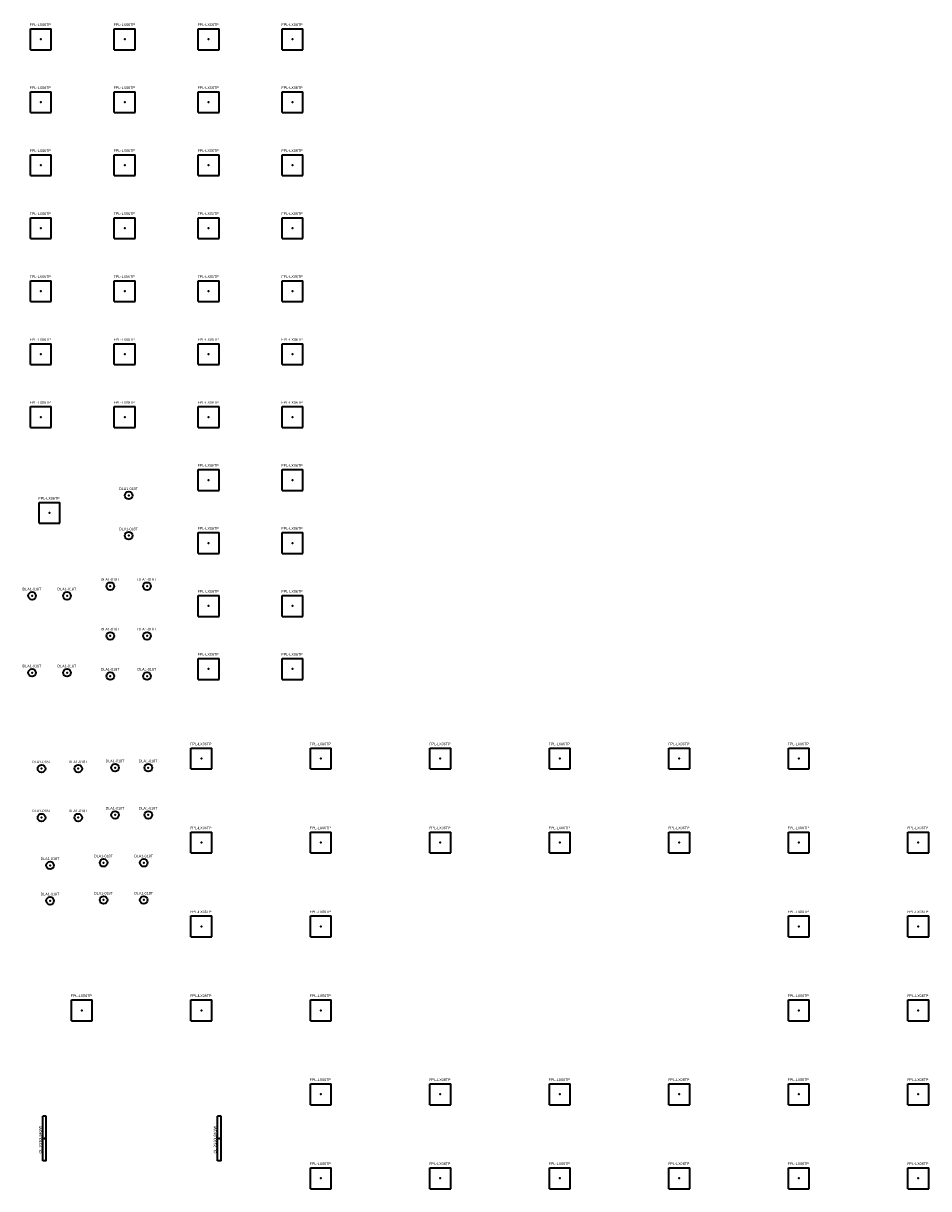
# Model space of a CAD drawing. Header units: millimetres. Extents: x 890656 to 1318430, y -176164 to -124367.
# Tile 6 of 10: x 1061850 to 1087745, y -175019 to -141705. Entities that reach past the tile are written whole.
import ezdxf
from ezdxf.enums import TextEntityAlignment as Align

# ---------------------------------------------------------------- set-up
doc = ezdxf.new("R2010")
doc.units = ezdxf.units.MM
for name, color, linetype, lineweight in [('BuildingDesign - Svítidla', 150, 'Continuous', 35), ('QL popis', 150, 'Continuous', 35), ('QL svítidla', 150, 'Continuous', 35)]:
    doc.layers.add(name, color=color, linetype=linetype, lineweight=lineweight)
doc.styles.get("Standard").update_dxf_attribs({"font": 'arial.ttf'})

# ---------------------------------------------------------------- blocks, each defined once
blk = doc.blocks.new('RECTANGLE')
at = {"layer": 'QL svítidla', "linetype": 'Continuous'}
for p, q in [((-5, 5), (5, 5)), ((-5, -5), (5, -5))]:
    blk.add_line(p, q, dxfattribs=at)
at = {"layer": 'QL svítidla'}
for p, q in [((-5, -5), (-5, 5)), ((5, -5), (5, 5))]:
    blk.add_line(p, q, dxfattribs=at)
blk.add_point((0, 0), dxfattribs=at)
at = {"layer": 'QL popis', "flags": 8}
blk.add_attdef('POPIS', text='', height=1, dxfattribs=at).set_placement((-0.25, 6), align=Align.BOTTOM_CENTER)
at = {"layer": 'QL popis', "linetype": 'Continuous', "flags": 1}
blk.add_attdef('SVITIDLO', (0, 0), '', height=2, dxfattribs=at)
blk = doc.blocks.new('CIRCLE')
at = {"layer": 'QL svítidla'}
blk.add_circle((0, 0), 5, dxfattribs=at)
blk.add_point((0, 0), dxfattribs=at)
at = {"layer": 'QL popis', "flags": 8}
blk.add_attdef('POPIS', text='', height=1, dxfattribs=at).set_placement((-0.25, 6), align=Align.BOTTOM_CENTER)
at = {"layer": 'QL popis', "linetype": 'Continuous', "flags": 1}
blk.add_attdef('SVITIDLO', (0, 0), '', height=2, dxfattribs=at)

msp = doc.modelspace()

# ---------------------------------------------------------------- block references
at = {"layer": 'BuildingDesign - Svítidla'}
ref = msp.add_blockref('RECTANGLE', (1062351, -142161, 3750), dxfattribs=dict(at, xscale=59.5, yscale=59.5))
ref.add_attrib('POPIS', 'FPL-LX06TP', dxfattribs={"layer": 'QL popis', "height": 75, "flags": 8}).set_placement((1062336, -141804, 3750), align=Align.BOTTOM_CENTER)
ref = msp.add_blockref('RECTANGLE', (1064751, -142161, 3750), dxfattribs=dict(at, xscale=59.5, yscale=59.5))
ref.add_attrib('POPIS', 'FPL-LX06TP', dxfattribs={"layer": 'QL popis', "height": 75, "flags": 8}).set_placement((1064736, -141804, 3750), align=Align.BOTTOM_CENTER)
ref = msp.add_blockref('RECTANGLE', (1067151, -142161, 3750), dxfattribs=dict(at, xscale=59.5, yscale=59.5))
ref.add_attrib('POPIS', 'FPL-LX06TP', dxfattribs={"layer": 'QL popis', "height": 75, "flags": 8}).set_placement((1067136, -141804, 3750), align=Align.BOTTOM_CENTER)
ref = msp.add_blockref('RECTANGLE', (1069551, -142161, 3750), dxfattribs=dict(at, xscale=59.5, yscale=59.5))
ref.add_attrib('POPIS', 'FPL-LX06TP', dxfattribs={"layer": 'QL popis', "height": 75, "flags": 8}).set_placement((1069536, -141804, 3750), align=Align.BOTTOM_CENTER)
ref = msp.add_blockref('RECTANGLE', (1062351, -143961, 3750), dxfattribs=dict(at, xscale=59.5, yscale=59.5))
ref.add_attrib('POPIS', 'FPL-LX06TP', dxfattribs={"layer": 'QL popis', "height": 75, "flags": 8}).set_placement((1062336, -143604, 3750), align=Align.BOTTOM_CENTER)
ref = msp.add_blockref('RECTANGLE', (1064751, -143961, 3750), dxfattribs=dict(at, xscale=59.5, yscale=59.5))
ref.add_attrib('POPIS', 'FPL-LX06TP', dxfattribs={"layer": 'QL popis', "height": 75, "flags": 8}).set_placement((1064736, -143604, 3750), align=Align.BOTTOM_CENTER)
ref = msp.add_blockref('RECTANGLE', (1067151, -143961, 3750), dxfattribs=dict(at, xscale=59.5, yscale=59.5))
ref.add_attrib('POPIS', 'FPL-LX06TP', dxfattribs={"layer": 'QL popis', "height": 75, "flags": 8}).set_placement((1067136, -143604, 3750), align=Align.BOTTOM_CENTER)
ref = msp.add_blockref('RECTANGLE', (1069551, -143961, 3750), dxfattribs=dict(at, xscale=59.5, yscale=59.5))
ref.add_attrib('POPIS', 'FPL-LX06TP', dxfattribs={"layer": 'QL popis', "height": 75, "flags": 8}).set_placement((1069536, -143604, 3750), align=Align.BOTTOM_CENTER)
ref = msp.add_blockref('RECTANGLE', (1062351, -145761, 3750), dxfattribs=dict(at, xscale=59.5, yscale=59.5))
ref.add_attrib('POPIS', 'FPL-LX06TP', dxfattribs={"layer": 'QL popis', "height": 75, "flags": 8}).set_placement((1062336, -145404, 3750), align=Align.BOTTOM_CENTER)
ref = msp.add_blockref('RECTANGLE', (1064751, -145761, 3750), dxfattribs=dict(at, xscale=59.5, yscale=59.5))
ref.add_attrib('POPIS', 'FPL-LX06TP', dxfattribs={"layer": 'QL popis', "height": 75, "flags": 8}).set_placement((1064736, -145404, 3750), align=Align.BOTTOM_CENTER)
ref = msp.add_blockref('RECTANGLE', (1067151, -145761, 3750), dxfattribs=dict(at, xscale=59.5, yscale=59.5))
ref.add_attrib('POPIS', 'FPL-LX06TP', dxfattribs={"layer": 'QL popis', "height": 75, "flags": 8}).set_placement((1067136, -145404, 3750), align=Align.BOTTOM_CENTER)
ref = msp.add_blockref('RECTANGLE', (1069551, -145761, 3750), dxfattribs=dict(at, xscale=59.5, yscale=59.5))
ref.add_attrib('POPIS', 'FPL-LX06TP', dxfattribs={"layer": 'QL popis', "height": 75, "flags": 8}).set_placement((1069536, -145404, 3750), align=Align.BOTTOM_CENTER)
ref = msp.add_blockref('RECTANGLE', (1062351, -147561, 3750), dxfattribs=dict(at, xscale=59.5, yscale=59.5))
ref.add_attrib('POPIS', 'FPL-LX06TP', dxfattribs={"layer": 'QL popis', "height": 75, "flags": 8}).set_placement((1062336, -147204, 3750), align=Align.BOTTOM_CENTER)
ref = msp.add_blockref('RECTANGLE', (1064751, -147561, 3750), dxfattribs=dict(at, xscale=59.5, yscale=59.5))
ref.add_attrib('POPIS', 'FPL-LX06TP', dxfattribs={"layer": 'QL popis', "height": 75, "flags": 8}).set_placement((1064736, -147204, 3750), align=Align.BOTTOM_CENTER)
ref = msp.add_blockref('RECTANGLE', (1067151, -147561, 3750), dxfattribs=dict(at, xscale=59.5, yscale=59.5))
ref.add_attrib('POPIS', 'FPL-LX06TP', dxfattribs={"layer": 'QL popis', "height": 75, "flags": 8}).set_placement((1067136, -147204, 3750), align=Align.BOTTOM_CENTER)
ref = msp.add_blockref('RECTANGLE', (1069551, -147561, 3750), dxfattribs=dict(at, xscale=59.5, yscale=59.5))
ref.add_attrib('POPIS', 'FPL-LX06TP', dxfattribs={"layer": 'QL popis', "height": 75, "flags": 8}).set_placement((1069536, -147204, 3750), align=Align.BOTTOM_CENTER)
ref = msp.add_blockref('RECTANGLE', (1062351, -149361, 3750), dxfattribs=dict(at, xscale=59.5, yscale=59.5))
ref.add_attrib('POPIS', 'FPL-LX06TP', dxfattribs={"layer": 'QL popis', "height": 75, "flags": 8}).set_placement((1062336, -149004, 3750), align=Align.BOTTOM_CENTER)
ref = msp.add_blockref('RECTANGLE', (1064751, -149361, 3750), dxfattribs=dict(at, xscale=59.5, yscale=59.5))
ref.add_attrib('POPIS', 'FPL-LX06TP', dxfattribs={"layer": 'QL popis', "height": 75, "flags": 8}).set_placement((1064736, -149004, 3750), align=Align.BOTTOM_CENTER)
ref = msp.add_blockref('RECTANGLE', (1067151, -149361, 3750), dxfattribs=dict(at, xscale=59.5, yscale=59.5))
ref.add_attrib('POPIS', 'FPL-LX06TP', dxfattribs={"layer": 'QL popis', "height": 75, "flags": 8}).set_placement((1067136, -149004, 3750), align=Align.BOTTOM_CENTER)
ref = msp.add_blockref('RECTANGLE', (1069551, -149361, 3750), dxfattribs=dict(at, xscale=59.5, yscale=59.5))
ref.add_attrib('POPIS', 'FPL-LX06TP', dxfattribs={"layer": 'QL popis', "height": 75, "flags": 8}).set_placement((1069536, -149004, 3750), align=Align.BOTTOM_CENTER)
ref = msp.add_blockref('RECTANGLE', (1062351, -151161, 3750), dxfattribs=dict(at, xscale=59.5, yscale=59.5))
ref.add_attrib('POPIS', 'FPL-LX06TP', dxfattribs={"layer": 'QL popis', "height": 75, "flags": 8}).set_placement((1062336, -150804, 3750), align=Align.BOTTOM_CENTER)
ref = msp.add_blockref('RECTANGLE', (1064751, -151161, 3750), dxfattribs=dict(at, xscale=59.5, yscale=59.5))
ref.add_attrib('POPIS', 'FPL-LX06TP', dxfattribs={"layer": 'QL popis', "height": 75, "flags": 8}).set_placement((1064736, -150804, 3750), align=Align.BOTTOM_CENTER)
ref = msp.add_blockref('RECTANGLE', (1067151, -151161, 3750), dxfattribs=dict(at, xscale=59.5, yscale=59.5))
ref.add_attrib('POPIS', 'FPL-LX06TP', dxfattribs={"layer": 'QL popis', "height": 75, "flags": 8}).set_placement((1067136, -150804, 3750), align=Align.BOTTOM_CENTER)
ref = msp.add_blockref('RECTANGLE', (1069551, -151161, 3750), dxfattribs=dict(at, xscale=59.5, yscale=59.5))
ref.add_attrib('POPIS', 'FPL-LX06TP', dxfattribs={"layer": 'QL popis', "height": 75, "flags": 8}).set_placement((1069536, -150804, 3750), align=Align.BOTTOM_CENTER)
ref = msp.add_blockref('RECTANGLE', (1062351, -152961, 3750), dxfattribs=dict(at, xscale=59.5, yscale=59.5))
ref.add_attrib('POPIS', 'FPL-LX06TP', dxfattribs={"layer": 'QL popis', "height": 75, "flags": 8}).set_placement((1062336, -152604, 3750), align=Align.BOTTOM_CENTER)
ref = msp.add_blockref('RECTANGLE', (1064751, -152961, 3750), dxfattribs=dict(at, xscale=59.5, yscale=59.5))
ref.add_attrib('POPIS', 'FPL-LX06TP', dxfattribs={"layer": 'QL popis', "height": 75, "flags": 8}).set_placement((1064736, -152604, 3750), align=Align.BOTTOM_CENTER)
ref = msp.add_blockref('RECTANGLE', (1067151, -152961, 3750), dxfattribs=dict(at, xscale=59.5, yscale=59.5))
ref.add_attrib('POPIS', 'FPL-LX06TP', dxfattribs={"layer": 'QL popis', "height": 75, "flags": 8}).set_placement((1067136, -152604, 3750), align=Align.BOTTOM_CENTER)
ref = msp.add_blockref('RECTANGLE', (1069551, -152961, 3750), dxfattribs=dict(at, xscale=59.5, yscale=59.5))
ref.add_attrib('POPIS', 'FPL-LX06TP', dxfattribs={"layer": 'QL popis', "height": 75, "flags": 8}).set_placement((1069536, -152604, 3750), align=Align.BOTTOM_CENTER)
ref = msp.add_blockref('RECTANGLE', (1067151, -154761, 3750), dxfattribs=dict(at, xscale=59.5, yscale=59.5))
ref.add_attrib('POPIS', 'FPL-LX06TP', dxfattribs={"layer": 'QL popis', "height": 75, "flags": 8}).set_placement((1067136, -154404, 3750), align=Align.BOTTOM_CENTER)
ref = msp.add_blockref('RECTANGLE', (1069551, -154761, 3750), dxfattribs=dict(at, xscale=59.5, yscale=59.5))
ref.add_attrib('POPIS', 'FPL-LX06TP', dxfattribs={"layer": 'QL popis', "height": 75, "flags": 8}).set_placement((1069536, -154404, 3750), align=Align.BOTTOM_CENTER)
ref = msp.add_blockref('CIRCLE', (1064864, -155201, 3450), dxfattribs=dict(at, xscale=22, yscale=22))
ref.add_attrib('POPIS', 'DLA1-018T', dxfattribs={"layer": 'QL popis', "height": 75, "flags": 8}).set_placement((1064858, -155069, 3450), align=Align.BOTTOM_CENTER)
ref = msp.add_blockref('RECTANGLE', (1062601, -155701, 3450), dxfattribs=dict(at, xscale=59.5, yscale=59.5))
ref.add_attrib('POPIS', 'FPL-LX06TP', dxfattribs={"layer": 'QL popis', "height": 75, "flags": 8}).set_placement((1062586, -155344, 3450), align=Align.BOTTOM_CENTER)
ref = msp.add_blockref('CIRCLE', (1064864, -156351, 3450), dxfattribs=dict(at, xscale=22, yscale=22))
ref.add_attrib('POPIS', 'DLA1-018T', dxfattribs={"layer": 'QL popis', "height": 75, "flags": 8}).set_placement((1064858, -156219, 3450), align=Align.BOTTOM_CENTER)
ref = msp.add_blockref('RECTANGLE', (1067151, -156561, 3750), dxfattribs=dict(at, xscale=59.5, yscale=59.5))
ref.add_attrib('POPIS', 'FPL-LX06TP', dxfattribs={"layer": 'QL popis', "height": 75, "flags": 8}).set_placement((1067136, -156204, 3750), align=Align.BOTTOM_CENTER)
ref = msp.add_blockref('RECTANGLE', (1069551, -156561, 3750), dxfattribs=dict(at, xscale=59.5, yscale=59.5))
ref.add_attrib('POPIS', 'FPL-LX06TP', dxfattribs={"layer": 'QL popis', "height": 75, "flags": 8}).set_placement((1069536, -156204, 3750), align=Align.BOTTOM_CENTER)
ref = msp.add_blockref('CIRCLE', (1064339, -157796, 3450), dxfattribs=dict(at, xscale=22, yscale=22))
ref.add_attrib('POPIS', 'DLA1-018T', dxfattribs={"layer": 'QL popis', "height": 75, "flags": 8}).set_placement((1064333, -157664, 3450), align=Align.BOTTOM_CENTER)
ref = msp.add_blockref('CIRCLE', (1065389, -157796, 3450), dxfattribs=dict(at, xscale=22, yscale=22))
ref.add_attrib('POPIS', 'DLA1-018T', dxfattribs={"layer": 'QL popis', "height": 75, "flags": 8}).set_placement((1065383, -157664, 3450), align=Align.BOTTOM_CENTER)
ref = msp.add_blockref('CIRCLE', (1062101, -158071, 3450), dxfattribs=dict(at, xscale=22, yscale=22))
ref.add_attrib('POPIS', 'DLA1-018T', dxfattribs={"layer": 'QL popis', "height": 75, "flags": 8}).set_placement((1062096, -157939, 3450), align=Align.BOTTOM_CENTER)
ref = msp.add_blockref('CIRCLE', (1063101, -158071, 3450), dxfattribs=dict(at, xscale=22, yscale=22))
ref.add_attrib('POPIS', 'DLA1-018T', dxfattribs={"layer": 'QL popis', "height": 75, "flags": 8}).set_placement((1063096, -157939, 3450), align=Align.BOTTOM_CENTER)
ref = msp.add_blockref('RECTANGLE', (1067151, -158361, 3750), dxfattribs=dict(at, xscale=59.5, yscale=59.5))
ref.add_attrib('POPIS', 'FPL-LX06TP', dxfattribs={"layer": 'QL popis', "height": 75, "flags": 8}).set_placement((1067136, -158004, 3750), align=Align.BOTTOM_CENTER)
ref = msp.add_blockref('RECTANGLE', (1069551, -158361, 3750), dxfattribs=dict(at, xscale=59.5, yscale=59.5))
ref.add_attrib('POPIS', 'FPL-LX06TP', dxfattribs={"layer": 'QL popis', "height": 75, "flags": 8}).set_placement((1069536, -158004, 3750), align=Align.BOTTOM_CENTER)
ref = msp.add_blockref('CIRCLE', (1064339, -159216, 3450), dxfattribs=dict(at, xscale=22, yscale=22))
ref.add_attrib('POPIS', 'DLA1-018T', dxfattribs={"layer": 'QL popis', "height": 75, "flags": 8}).set_placement((1064333, -159084, 3450), align=Align.BOTTOM_CENTER)
ref = msp.add_blockref('CIRCLE', (1065389, -159216, 3450), dxfattribs=dict(at, xscale=22, yscale=22))
ref.add_attrib('POPIS', 'DLA1-018T', dxfattribs={"layer": 'QL popis', "height": 75, "flags": 8}).set_placement((1065383, -159084, 3450), align=Align.BOTTOM_CENTER)
ref = msp.add_blockref('RECTANGLE', (1067151, -160161, 3750), dxfattribs=dict(at, xscale=59.5, yscale=59.5))
ref.add_attrib('POPIS', 'FPL-LX06TP', dxfattribs={"layer": 'QL popis', "height": 75, "flags": 8}).set_placement((1067136, -159804, 3750), align=Align.BOTTOM_CENTER)
ref = msp.add_blockref('RECTANGLE', (1069551, -160161, 3750), dxfattribs=dict(at, xscale=59.5, yscale=59.5))
ref.add_attrib('POPIS', 'FPL-LX06TP', dxfattribs={"layer": 'QL popis', "height": 75, "flags": 8}).set_placement((1069536, -159804, 3750), align=Align.BOTTOM_CENTER)
ref = msp.add_blockref('CIRCLE', (1062101, -160271, 3450), dxfattribs=dict(at, xscale=22, yscale=22))
ref.add_attrib('POPIS', 'DLA1-018T', dxfattribs={"layer": 'QL popis', "height": 75, "flags": 8}).set_placement((1062096, -160139, 3450), align=Align.BOTTOM_CENTER)
ref = msp.add_blockref('CIRCLE', (1063101, -160271, 3450), dxfattribs=dict(at, xscale=22, yscale=22))
ref.add_attrib('POPIS', 'DLA1-018T', dxfattribs={"layer": 'QL popis', "height": 75, "flags": 8}).set_placement((1063096, -160139, 3450), align=Align.BOTTOM_CENTER)
ref = msp.add_blockref('CIRCLE', (1064339, -160366, 3450), dxfattribs=dict(at, xscale=22, yscale=22))
ref.add_attrib('POPIS', 'DLA1-018T', dxfattribs={"layer": 'QL popis', "height": 75, "flags": 8}).set_placement((1064333, -160234, 3450), align=Align.BOTTOM_CENTER)
ref = msp.add_blockref('CIRCLE', (1065389, -160366, 3450), dxfattribs=dict(at, xscale=22, yscale=22))
ref.add_attrib('POPIS', 'DLA1-018T', dxfattribs={"layer": 'QL popis', "height": 75, "flags": 8}).set_placement((1065383, -160234, 3450), align=Align.BOTTOM_CENTER)
ref = msp.add_blockref('RECTANGLE', (1066942, -162721, 3450), dxfattribs=dict(at, xscale=59.5, yscale=59.5))
ref.add_attrib('POPIS', 'FPL-LX06TP', dxfattribs={"layer": 'QL popis', "height": 75, "flags": 8}).set_placement((1066928, -162364, 3450), align=Align.BOTTOM_CENTER)
ref = msp.add_blockref('RECTANGLE', (1070360, -162721, 3450), dxfattribs=dict(at, xscale=59.5, yscale=59.5))
ref.add_attrib('POPIS', 'FPL-LX06TP', dxfattribs={"layer": 'QL popis', "height": 75, "flags": 8}).set_placement((1070345, -162364, 3450), align=Align.BOTTOM_CENTER)
ref = msp.add_blockref('RECTANGLE', (1073777, -162721, 3450), dxfattribs=dict(at, xscale=59.5, yscale=59.5))
ref.add_attrib('POPIS', 'FPL-LX06TP', dxfattribs={"layer": 'QL popis', "height": 75, "flags": 8}).set_placement((1073763, -162364, 3450), align=Align.BOTTOM_CENTER)
ref = msp.add_blockref('RECTANGLE', (1077195, -162721, 3450), dxfattribs=dict(at, xscale=59.5, yscale=59.5))
ref.add_attrib('POPIS', 'FPL-LX06TP', dxfattribs={"layer": 'QL popis', "height": 75, "flags": 8}).set_placement((1077180, -162364, 3450), align=Align.BOTTOM_CENTER)
ref = msp.add_blockref('RECTANGLE', (1080612, -162721, 3450), dxfattribs=dict(at, xscale=59.5, yscale=59.5))
ref.add_attrib('POPIS', 'FPL-LX06TP', dxfattribs={"layer": 'QL popis', "height": 75, "flags": 8}).set_placement((1080598, -162364, 3450), align=Align.BOTTOM_CENTER)
ref = msp.add_blockref('RECTANGLE', (1084030, -162721, 3450), dxfattribs=dict(at, xscale=59.5, yscale=59.5))
ref.add_attrib('POPIS', 'FPL-LX06TP', dxfattribs={"layer": 'QL popis', "height": 75, "flags": 8}).set_placement((1084015, -162364, 3450), align=Align.BOTTOM_CENTER)
ref = msp.add_blockref('CIRCLE', (1062371, -163009, 3450), dxfattribs=dict(at, xscale=22, yscale=22))
ref.add_attrib('POPIS', 'DLA1-018T', dxfattribs={"layer": 'QL popis', "height": 75, "flags": 8}).set_placement((1062366, -162877, 3450), align=Align.BOTTOM_CENTER)
ref = msp.add_blockref('CIRCLE', (1063421, -163009, 3450), dxfattribs=dict(at, xscale=22, yscale=22))
ref.add_attrib('POPIS', 'DLA1-018T', dxfattribs={"layer": 'QL popis', "height": 75, "flags": 8}).set_placement((1063416, -162877, 3450), align=Align.BOTTOM_CENTER)
ref = msp.add_blockref('CIRCLE', (1064476, -162984, 3450), dxfattribs=dict(at, xscale=22, yscale=22))
ref.add_attrib('POPIS', 'DLA1-018T', dxfattribs={"layer": 'QL popis', "height": 75, "flags": 8}).set_placement((1064471, -162852, 3450), align=Align.BOTTOM_CENTER)
ref = msp.add_blockref('CIRCLE', (1065426, -162984, 3450), dxfattribs=dict(at, xscale=22, yscale=22))
ref.add_attrib('POPIS', 'DLA1-018T', dxfattribs={"layer": 'QL popis', "height": 75, "flags": 8}).set_placement((1065421, -162852, 3450), align=Align.BOTTOM_CENTER)
ref = msp.add_blockref('CIRCLE', (1062371, -164409, 3450), dxfattribs=dict(at, xscale=22, yscale=22))
ref.add_attrib('POPIS', 'DLA1-018T', dxfattribs={"layer": 'QL popis', "height": 75, "flags": 8}).set_placement((1062366, -164277, 3450), align=Align.BOTTOM_CENTER)
ref = msp.add_blockref('CIRCLE', (1063421, -164409, 3450), dxfattribs=dict(at, xscale=22, yscale=22))
ref.add_attrib('POPIS', 'DLA1-018T', dxfattribs={"layer": 'QL popis', "height": 75, "flags": 8}).set_placement((1063416, -164277, 3450), align=Align.BOTTOM_CENTER)
ref = msp.add_blockref('CIRCLE', (1064476, -164334, 3450), dxfattribs=dict(at, xscale=22, yscale=22))
ref.add_attrib('POPIS', 'DLA1-018T', dxfattribs={"layer": 'QL popis', "height": 75, "flags": 8}).set_placement((1064471, -164202, 3450), align=Align.BOTTOM_CENTER)
ref = msp.add_blockref('CIRCLE', (1065426, -164334, 3450), dxfattribs=dict(at, xscale=22, yscale=22))
ref.add_attrib('POPIS', 'DLA1-018T', dxfattribs={"layer": 'QL popis', "height": 75, "flags": 8}).set_placement((1065421, -164202, 3450), align=Align.BOTTOM_CENTER)
ref = msp.add_blockref('RECTANGLE', (1066942, -165121, 3450), dxfattribs=dict(at, xscale=59.5, yscale=59.5))
ref.add_attrib('POPIS', 'FPL-LX06TP', dxfattribs={"layer": 'QL popis', "height": 75, "flags": 8}).set_placement((1066928, -164764, 3450), align=Align.BOTTOM_CENTER)
ref = msp.add_blockref('RECTANGLE', (1070360, -165121, 3450), dxfattribs=dict(at, xscale=59.5, yscale=59.5))
ref.add_attrib('POPIS', 'FPL-LX06TP', dxfattribs={"layer": 'QL popis', "height": 75, "flags": 8}).set_placement((1070345, -164764, 3450), align=Align.BOTTOM_CENTER)
ref = msp.add_blockref('RECTANGLE', (1073777, -165121, 3450), dxfattribs=dict(at, xscale=59.5, yscale=59.5))
ref.add_attrib('POPIS', 'FPL-LX06TP', dxfattribs={"layer": 'QL popis', "height": 75, "flags": 8}).set_placement((1073763, -164764, 3450), align=Align.BOTTOM_CENTER)
ref = msp.add_blockref('RECTANGLE', (1077195, -165121, 3450), dxfattribs=dict(at, xscale=59.5, yscale=59.5))
ref.add_attrib('POPIS', 'FPL-LX06TP', dxfattribs={"layer": 'QL popis', "height": 75, "flags": 8}).set_placement((1077180, -164764, 3450), align=Align.BOTTOM_CENTER)
ref = msp.add_blockref('RECTANGLE', (1080612, -165121, 3450), dxfattribs=dict(at, xscale=59.5, yscale=59.5))
ref.add_attrib('POPIS', 'FPL-LX06TP', dxfattribs={"layer": 'QL popis', "height": 75, "flags": 8}).set_placement((1080598, -164764, 3450), align=Align.BOTTOM_CENTER)
ref = msp.add_blockref('RECTANGLE', (1084030, -165121, 3450), dxfattribs=dict(at, xscale=59.5, yscale=59.5))
ref.add_attrib('POPIS', 'FPL-LX06TP', dxfattribs={"layer": 'QL popis', "height": 75, "flags": 8}).set_placement((1084015, -164764, 3450), align=Align.BOTTOM_CENTER)
ref = msp.add_blockref('RECTANGLE', (1087447, -165121, 3450), dxfattribs=dict(at, xscale=59.5, yscale=59.5))
ref.add_attrib('POPIS', 'FPL-LX06TP', dxfattribs={"layer": 'QL popis', "height": 75, "flags": 8}).set_placement((1087433, -164764, 3450), align=Align.BOTTOM_CENTER)
ref = msp.add_blockref('CIRCLE', (1062616, -165778, 3450), dxfattribs=dict(at, xscale=22, yscale=22))
ref.add_attrib('POPIS', 'DLA1-018T', dxfattribs={"layer": 'QL popis', "height": 75, "flags": 8}).set_placement((1062611, -165646, 3450), align=Align.BOTTOM_CENTER)
ref = msp.add_blockref('CIRCLE', (1064146, -165703, 3450), dxfattribs=dict(at, xscale=22, yscale=22))
ref.add_attrib('POPIS', 'DLA1-018T', dxfattribs={"layer": 'QL popis', "height": 75, "flags": 8}).set_placement((1064141, -165571, 3450), align=Align.BOTTOM_CENTER)
ref = msp.add_blockref('CIRCLE', (1065296, -165703, 3450), dxfattribs=dict(at, xscale=22, yscale=22))
ref.add_attrib('POPIS', 'DLA1-018T', dxfattribs={"layer": 'QL popis', "height": 75, "flags": 8}).set_placement((1065291, -165571, 3450), align=Align.BOTTOM_CENTER)
ref = msp.add_blockref('CIRCLE', (1062616, -166790, 3450), dxfattribs=dict(at, xscale=22, yscale=22))
ref.add_attrib('POPIS', 'DLA1-018T', dxfattribs={"layer": 'QL popis', "height": 75, "flags": 8}).set_placement((1062611, -166658, 3450), align=Align.BOTTOM_CENTER)
ref = msp.add_blockref('CIRCLE', (1064146, -166765, 3450), dxfattribs=dict(at, xscale=22, yscale=22))
ref.add_attrib('POPIS', 'DLA1-018T', dxfattribs={"layer": 'QL popis', "height": 75, "flags": 8}).set_placement((1064141, -166633, 3450), align=Align.BOTTOM_CENTER)
ref = msp.add_blockref('CIRCLE', (1065296, -166765, 3450), dxfattribs=dict(at, xscale=22, yscale=22))
ref.add_attrib('POPIS', 'DLA1-018T', dxfattribs={"layer": 'QL popis', "height": 75, "flags": 8}).set_placement((1065291, -166633, 3450), align=Align.BOTTOM_CENTER)
ref = msp.add_blockref('RECTANGLE', (1066942, -167521, 3450), dxfattribs=dict(at, xscale=59.5, yscale=59.5))
ref.add_attrib('POPIS', 'FPL-LX06TP', dxfattribs={"layer": 'QL popis', "height": 75, "flags": 8}).set_placement((1066928, -167164, 3450), align=Align.BOTTOM_CENTER)
ref = msp.add_blockref('RECTANGLE', (1070360, -167521, 3450), dxfattribs=dict(at, xscale=59.5, yscale=59.5))
ref.add_attrib('POPIS', 'FPL-LX06TP', dxfattribs={"layer": 'QL popis', "height": 75, "flags": 8}).set_placement((1070345, -167164, 3450), align=Align.BOTTOM_CENTER)
ref = msp.add_blockref('RECTANGLE', (1084030, -167521, 3450), dxfattribs=dict(at, xscale=59.5, yscale=59.5))
ref.add_attrib('POPIS', 'FPL-LX06TP', dxfattribs={"layer": 'QL popis', "height": 75, "flags": 8}).set_placement((1084015, -167164, 3450), align=Align.BOTTOM_CENTER)
ref = msp.add_blockref('RECTANGLE', (1087447, -167521, 3450), dxfattribs=dict(at, xscale=59.5, yscale=59.5))
ref.add_attrib('POPIS', 'FPL-LX06TP', dxfattribs={"layer": 'QL popis', "height": 75, "flags": 8}).set_placement((1087433, -167164, 3450), align=Align.BOTTOM_CENTER)
ref = msp.add_blockref('RECTANGLE', (1063525, -169921, 3450), dxfattribs=dict(at, xscale=59.5, yscale=59.5))
ref.add_attrib('POPIS', 'FPL-LX06TP', dxfattribs={"layer": 'QL popis', "height": 75, "flags": 8}).set_placement((1063510, -169564, 3450), align=Align.BOTTOM_CENTER)
ref = msp.add_blockref('RECTANGLE', (1066942, -169921, 3450), dxfattribs=dict(at, xscale=59.5, yscale=59.5))
ref.add_attrib('POPIS', 'FPL-LX06TP', dxfattribs={"layer": 'QL popis', "height": 75, "flags": 8}).set_placement((1066928, -169564, 3450), align=Align.BOTTOM_CENTER)
ref = msp.add_blockref('RECTANGLE', (1070360, -169921, 3450), dxfattribs=dict(at, xscale=59.5, yscale=59.5))
ref.add_attrib('POPIS', 'FPL-LX06TP', dxfattribs={"layer": 'QL popis', "height": 75, "flags": 8}).set_placement((1070345, -169564, 3450), align=Align.BOTTOM_CENTER)
ref = msp.add_blockref('RECTANGLE', (1084030, -169921, 3450), dxfattribs=dict(at, xscale=59.5, yscale=59.5))
ref.add_attrib('POPIS', 'FPL-LX06TP', dxfattribs={"layer": 'QL popis', "height": 75, "flags": 8}).set_placement((1084015, -169564, 3450), align=Align.BOTTOM_CENTER)
ref = msp.add_blockref('RECTANGLE', (1087447, -169921, 3450), dxfattribs=dict(at, xscale=59.5, yscale=59.5))
ref.add_attrib('POPIS', 'FPL-LX06TP', dxfattribs={"layer": 'QL popis', "height": 75, "flags": 8}).set_placement((1087433, -169564, 3450), align=Align.BOTTOM_CENTER)
ref = msp.add_blockref('RECTANGLE', (1070360, -172321, 3450), dxfattribs=dict(at, xscale=59.5, yscale=59.5))
ref.add_attrib('POPIS', 'FPL-LX06TP', dxfattribs={"layer": 'QL popis', "height": 75, "flags": 8}).set_placement((1070345, -171964, 3450), align=Align.BOTTOM_CENTER)
ref = msp.add_blockref('RECTANGLE', (1073777, -172321, 3450), dxfattribs=dict(at, xscale=59.5, yscale=59.5))
ref.add_attrib('POPIS', 'FPL-LX06TP', dxfattribs={"layer": 'QL popis', "height": 75, "flags": 8}).set_placement((1073763, -171964, 3450), align=Align.BOTTOM_CENTER)
ref = msp.add_blockref('RECTANGLE', (1077195, -172321, 3450), dxfattribs=dict(at, xscale=59.5, yscale=59.5))
ref.add_attrib('POPIS', 'FPL-LX06TP', dxfattribs={"layer": 'QL popis', "height": 75, "flags": 8}).set_placement((1077180, -171964, 3450), align=Align.BOTTOM_CENTER)
ref = msp.add_blockref('RECTANGLE', (1080612, -172321, 3450), dxfattribs=dict(at, xscale=59.5, yscale=59.5))
ref.add_attrib('POPIS', 'FPL-LX06TP', dxfattribs={"layer": 'QL popis', "height": 75, "flags": 8}).set_placement((1080598, -171964, 3450), align=Align.BOTTOM_CENTER)
ref = msp.add_blockref('RECTANGLE', (1084030, -172321, 3450), dxfattribs=dict(at, xscale=59.5, yscale=59.5))
ref.add_attrib('POPIS', 'FPL-LX06TP', dxfattribs={"layer": 'QL popis', "height": 75, "flags": 8}).set_placement((1084015, -171964, 3450), align=Align.BOTTOM_CENTER)
ref = msp.add_blockref('RECTANGLE', (1087447, -172321, 3450), dxfattribs=dict(at, xscale=59.5, yscale=59.5))
ref.add_attrib('POPIS', 'FPL-LX06TP', dxfattribs={"layer": 'QL popis', "height": 75, "flags": 8}).set_placement((1087433, -171964, 3450), align=Align.BOTTOM_CENTER)
ref = msp.add_blockref('RECTANGLE', (1062456, -173586, 2910), dxfattribs=dict(at, xscale=128, yscale=10, rotation=89.99999999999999))
ref.add_attrib('POPIS', 'QL 2G30L840/W', dxfattribs={"layer": 'QL popis', "height": 75, "rotation": 90, "flags": 8}).set_placement((1062396, -173618, 2910), align=Align.BOTTOM_CENTER)
ref = msp.add_blockref('RECTANGLE', (1067456, -173586, 2910), dxfattribs=dict(at, xscale=128, yscale=10, rotation=89.99999999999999))
ref.add_attrib('POPIS', 'QL 2G30L840/W', dxfattribs={"layer": 'QL popis', "height": 75, "rotation": 90, "flags": 8}).set_placement((1067396, -173618, 2910), align=Align.BOTTOM_CENTER)
ref = msp.add_blockref('RECTANGLE', (1070360, -174721, 3450), dxfattribs=dict(at, xscale=59.5, yscale=59.5))
ref.add_attrib('POPIS', 'FPL-LX06TP', dxfattribs={"layer": 'QL popis', "height": 75, "flags": 8}).set_placement((1070345, -174364, 3450), align=Align.BOTTOM_CENTER)
ref = msp.add_blockref('RECTANGLE', (1073777, -174721, 3450), dxfattribs=dict(at, xscale=59.5, yscale=59.5))
ref.add_attrib('POPIS', 'FPL-LX06TP', dxfattribs={"layer": 'QL popis', "height": 75, "flags": 8}).set_placement((1073763, -174364, 3450), align=Align.BOTTOM_CENTER)
ref = msp.add_blockref('RECTANGLE', (1077195, -174721, 3450), dxfattribs=dict(at, xscale=59.5, yscale=59.5))
ref.add_attrib('POPIS', 'FPL-LX06TP', dxfattribs={"layer": 'QL popis', "height": 75, "flags": 8}).set_placement((1077180, -174364, 3450), align=Align.BOTTOM_CENTER)
ref = msp.add_blockref('RECTANGLE', (1080612, -174721, 3450), dxfattribs=dict(at, xscale=59.5, yscale=59.5))
ref.add_attrib('POPIS', 'FPL-LX06TP', dxfattribs={"layer": 'QL popis', "height": 75, "flags": 8}).set_placement((1080598, -174364, 3450), align=Align.BOTTOM_CENTER)
ref = msp.add_blockref('RECTANGLE', (1084030, -174721, 3450), dxfattribs=dict(at, xscale=59.5, yscale=59.5))
ref.add_attrib('POPIS', 'FPL-LX06TP', dxfattribs={"layer": 'QL popis', "height": 75, "flags": 8}).set_placement((1084015, -174364, 3450), align=Align.BOTTOM_CENTER)
ref = msp.add_blockref('RECTANGLE', (1087447, -174721, 3450), dxfattribs=dict(at, xscale=59.5, yscale=59.5))
ref.add_attrib('POPIS', 'FPL-LX06TP', dxfattribs={"layer": 'QL popis', "height": 75, "flags": 8}).set_placement((1087433, -174364, 3450), align=Align.BOTTOM_CENTER)

doc.saveas('drawing.dxf')
